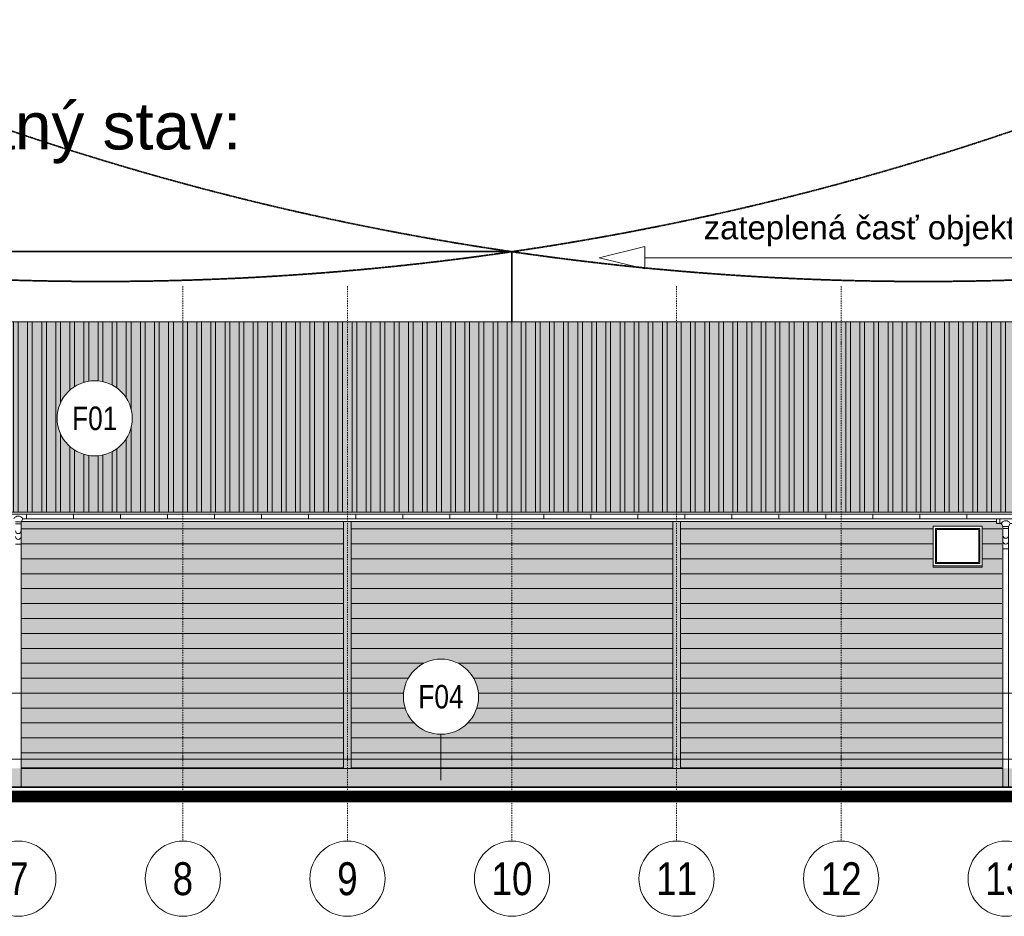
# Model space of a CAD drawing. Header units: millimetres. Extents: x -304119 to 197109, y 7818 to 249585.
# Tile 13 of 42: x -140940 to -120000, y 46537 to 65608. Entities that reach past the tile are written whole.
import ezdxf
from ezdxf.enums import TextEntityAlignment as Align

# ---------------------------------------------------------------- set-up
doc = ezdxf.new("R2010")
doc.units = ezdxf.units.MM
doc.set_wipeout_variables(frame=1)
for name, pattern in [('ACAD_ISO10W100', [18, 12, -3, 0, -3]), ('DASHDOT', [25.4, 12.7, -6.35, 0, -6.35]), ('Dashed', [19.05, 12.7, -6.35]), ('DOT', [6.35, 0, -6.35])]:
    doc.linetypes.add(name, pattern=pattern)
for name, color, linetype, lineweight in [('CAVNEJSI_POHLED', 252, 'Continuous', 5), ('CAVNITRNI_POHLED', 252, 'Continuous', 5), ('CKBUBLINY', 252, 'Continuous', 5), ('CKBUBLINY_POPIS', 252, 'Continuous', 5), ('CKRASTR', 252, 'DASHDOT', 5), ('CKRASTR_POPIS', 252, 'Continuous', 5), ('CKSTENY_POHLED', 252, 'Continuous', 5), ('CKSTENY_SKRYTE', 252, 'Dashed', 5), ('CKSTENY_SRAF', 252, 'Continuous', 5), ('CKSYMBOLY', 252, 'Continuous', 5), ('CKTEXTY_MALE', 252, 'Continuous', 5), ('CKTEXTY_STREDNI', 252, 'Continuous', 5), ('EL_BleskUz - bleskozvod', 3, 'ACAD_ISO10W100', 35)]:
    doc.layers.add(name, color=color, linetype=linetype, lineweight=lineweight)
doc.styles.get("Standard").update_dxf_attribs({"font": 'arial.ttf'})

# ---------------------------------------------------------------- blocks, each defined once
blk = doc.blocks.new('CK_GRID_DESC_A460A66B-2EDC-4BD0-90B6-661D6CF4EA7E')
at = {"layer": 'CKRASTR_POPIS'}
blk.add_circle((-4, 0), 4, dxfattribs=at)
at = {"layer": 'CKRASTR_POPIS', "width": 0.8}
blk.add_attdef('GRID_DESC', text='', height=3.5, dxfattribs=at).set_placement((-4, 0), align=Align.MIDDLE_CENTER)
blk = doc.blocks.new('*U31')
at = {"color": 0, "linetype": 'ByBlock', "lineweight": -2}
for p, q in [((-17537, 0), (17537, 0)), ((-3653, -165), (-3773, -165)), ((-3653, -208), (-3773, -208)), ((-3617, -100), (-3653, -165)), ((-3653, -165), (-3653, -234)), ((-3653, -165), (-3653, -357)), ((17437, -100), (-3617, -100)), ((-3653, -318), (-3653, -5662)), ((-3653, -644), (-3773, -644)), ((-3653, -5813), (-3653, -5662))]:
    blk.add_line(p, q, dxfattribs=at)
for centre, radius, start, end in [((-3713, -153), 109, 29.17, 150.83), ((-3713, -357), 60, 180, 0), ((-3713, -481), 60, 180, 0)]:
    blk.add_arc(centre, radius, start, end, dxfattribs=at)
blk = doc.blocks.new('*U30')
at = {"color": 0, "linetype": 'ByBlock', "lineweight": -2}
for p, q in [((-3558, 0), (3558, 0)), ((-3558, 0), (-3558, -97)), ((3558, 0), (3558, -97)), ((-3554, -100), (-3458, -100)), ((-3458, -100), (-3422, -165)), ((-3458, -100), (-3458, -100)), ((-3302, -165), (-3422, -165)), ((-3422, -165), (-3422, -265)), ((-3422, -165), (-3422, -357)), ((-3302, -208), (-3422, -208)), ((-3267, -100), (-3302, -165)), ((-3302, -165), (-3302, -234)), ((-3302, -165), (-3302, -357)), ((3458, -100), (-3267, -100)), ((3458, -100), (3554, -100)), ((-3422, -352), (-3422, -5562)), ((-3302, -318), (-3302, -5562)), ((-3302, -644), (-3422, -644)), ((-3422, -5562), (-3422, -5713)), ((-3302, -5713), (-3302, -5562))]:
    blk.add_line(p, q, dxfattribs=at)
at = {"color": 0, "linetype": 'ByBlock'}
for p, q in [((-3558, 0), (-3558, 0)), ((3558, 0), (3558, 0))]:
    blk.add_line(p, q, dxfattribs=at)
at = {"color": 0, "linetype": 'ByBlock', "lineweight": -2}
for centre, radius, start, end in [((-3554, -97), 3.23, 180.58, 269.42), ((-3362, -153), 109, 29.17, 150.83), ((3554, -97), 3.23, 270.58, 359.42), ((-3362, -357), 60, 180, 0), ((-3362, -481), 60, 180, 0)]:
    blk.add_arc(centre, radius, start, end, dxfattribs=at)
blk = doc.blocks.new('*U27')
at = {"color": 0, "linetype": 'ByBlock', "lineweight": -2}
for p, q in [((-1111.3, 0), (-867.8, 59.9)), ((-867.8, 59.9), (-867.8, -59.9)), ((-1111.3, 0), (-867.8, -59.9)), ((-867.8, 0), (-53, 0)), ((1111.3, 0), (159.1, 0)), ((159.1, 0), (-53, 0))]:
    blk.add_line(p, q, dxfattribs=at)
at = {"color": 0, "linetype": 'Continuous', "lineweight": -2, "flags": 8}
blk.add_attdef('SPÁD', text='', height=100, dxfattribs=at).set_placement((670.6, 80), align=Align.CENTER)
blk = doc.blocks.new('CK_BUBBLE_1_0_0_W')
at = {"color": 0, "linetype": 'ByBlock', "lineweight": -2, "transparency": 16777216, "width": 0.8}
blk.add_attdef('NUM1', text='', height=262.5, dxfattribs=at).set_placement((858174.801, 872352.868), align=Align.MIDDLE_CENTER)
at = {"color": 0, "linetype": 'DOT', "transparency": 16777216}
blk.add_wipeout([(1, 0), (1, 0.024), (0.999, 0.048), (0.997, 0.072), (0.995, 0.096), (0.993, 0.12), (0.99, 0.144), (0.986, 0.168), (0.982, 0.191), (0.977, 0.215), (0.971, 0.238), (0.965, 0.262), (0.959, 0.285), (0.951, 0.308), (0.944, 0.331), (0.936, 0.353), (0.927, 0.376), (0.917, 0.398), (0.908, 0.42), (0.897, 0.442), (0.886, 0.463), (0.875, 0.484), (0.863, 0.505), (0.851, 0.526), (0.838, 0.546), (0.824, 0.566), (0.81, 0.586), (0.796, 0.605), (0.781, 0.624), (0.766, 0.643), (0.75, 0.661), (0.734, 0.679), (0.718, 0.696), (0.701, 0.713), (0.683, 0.73), (0.666, 0.746), (0.647, 0.762), (0.629, 0.778), (0.61, 0.792), (0.591, 0.807), (0.571, 0.821), (0.551, 0.834), (0.531, 0.847), (0.51, 0.86), (0.49, 0.872), (0.468, 0.884), (0.447, 0.895), (0.425, 0.905), (0.403, 0.915), (0.381, 0.924), (0.359, 0.933), (0.336, 0.942), (0.314, 0.95), (0.291, 0.957), (0.268, 0.964), (0.244, 0.97), (0.221, 0.975), (0.197, 0.98), (0.174, 0.985), (0.15, 0.989), (0.126, 0.992), (0.102, 0.995), (0.078, 0.997), (0.054, 0.999), (0.03, 1), (0.006, 1), (-0.018, 1), (-0.042, 0.999), (-0.066, 0.998), (-0.09, 0.996), (-0.114, 0.993), (-0.138, 0.99), (-0.162, 0.987), (-0.185, 0.983), (-0.209, 0.978), (-0.233, 0.973), (-0.256, 0.967), (-0.279, 0.96), (-0.302, 0.953), (-0.325, 0.946), (-0.348, 0.938), (-0.37, 0.929), (-0.392, 0.92), (-0.414, 0.91), (-0.436, 0.9), (-0.458, 0.889), (-0.479, 0.878), (-0.5, 0.866), (-0.521, 0.854), (-0.541, 0.841), (-0.561, 0.828), (-0.581, 0.814), (-0.6, 0.8), (-0.619, 0.785), (-0.638, 0.77), (-0.657, 0.754), (-0.674, 0.738), (-0.692, 0.722), (-0.709, 0.705), (-0.726, 0.688), (-0.742, 0.67), (-0.758, 0.652), (-0.774, 0.634), (-0.789, 0.615), (-0.803, 0.596), (-0.817, 0.576), (-0.831, 0.556), (-0.844, 0.536), (-0.857, 0.516), (-0.869, 0.495), (-0.881, 0.474), (-0.892, 0.452), (-0.902, 0.431), (-0.913, 0.409), (-0.922, 0.387), (-0.931, 0.365), (-0.94, 0.342), (-0.948, 0.319), (-0.955, 0.296), (-0.962, 0.273), (-0.968, 0.25), (-0.974, 0.227), (-0.979, 0.203), (-0.984, 0.18), (-0.988, 0.156), (-0.991, 0.132), (-0.994, 0.108), (-0.996, 0.084), (-0.998, 0.06), (-0.999, 0.036), (-1, 0.012), (-1, -0.012), (-0.999, -0.036), (-0.998, -0.06), (-0.996, -0.084), (-0.994, -0.108), (-0.991, -0.132), (-0.988, -0.156), (-0.984, -0.18), (-0.979, -0.203), (-0.974, -0.227), (-0.968, -0.25), (-0.962, -0.273), (-0.955, -0.296), (-0.948, -0.319), (-0.94, -0.342), (-0.931, -0.365), (-0.922, -0.387), (-0.913, -0.409), (-0.902, -0.431), (-0.892, -0.452), (-0.881, -0.474), (-0.869, -0.495), (-0.857, -0.516), (-0.844, -0.536), (-0.831, -0.556), (-0.817, -0.576), (-0.803, -0.596), (-0.789, -0.615), (-0.774, -0.634), (-0.758, -0.652), (-0.742, -0.67), (-0.726, -0.688), (-0.709, -0.705), (-0.692, -0.722), (-0.674, -0.738), (-0.657, -0.754), (-0.638, -0.77), (-0.619, -0.785), (-0.6, -0.8), (-0.581, -0.814), (-0.561, -0.828), (-0.541, -0.841), (-0.521, -0.854), (-0.5, -0.866), (-0.479, -0.878), (-0.458, -0.889), (-0.436, -0.9), (-0.414, -0.91), (-0.392, -0.92), (-0.37, -0.929), (-0.348, -0.938), (-0.325, -0.946), (-0.302, -0.953), (-0.279, -0.96), (-0.256, -0.967), (-0.233, -0.973), (-0.209, -0.978), (-0.185, -0.983), (-0.162, -0.987), (-0.138, -0.99), (-0.114, -0.993), (-0.09, -0.996), (-0.066, -0.998), (-0.042, -0.999), (-0.018, -1), (0.006, -1), (0.03, -1), (0.054, -0.999), (0.078, -0.997), (0.102, -0.995), (0.126, -0.992), (0.15, -0.989), (0.174, -0.985), (0.197, -0.98), (0.221, -0.975), (0.244, -0.97), (0.268, -0.964), (0.291, -0.957), (0.314, -0.95), (0.336, -0.942), (0.359, -0.933), (0.381, -0.924), (0.403, -0.915), (0.425, -0.905), (0.447, -0.895), (0.468, -0.884), (0.49, -0.872), (0.51, -0.86), (0.531, -0.847), (0.551, -0.834), (0.571, -0.821), (0.591, -0.807), (0.61, -0.792), (0.629, -0.778), (0.647, -0.762), (0.666, -0.746), (0.683, -0.73), (0.701, -0.713), (0.718, -0.696), (0.734, -0.679), (0.75, -0.661), (0.766, -0.643), (0.781, -0.624), (0.796, -0.605), (0.81, -0.586), (0.824, -0.566), (0.838, -0.546), (0.851, -0.526), (0.863, -0.505), (0.875, -0.484), (0.886, -0.463), (0.897, -0.442), (0.908, -0.42), (0.917, -0.398), (0.927, -0.376), (0.936, -0.353), (0.944, -0.331), (0.951, -0.308), (0.959, -0.285), (0.965, -0.262), (0.971, -0.238), (0.977, -0.215), (0.982, -0.191), (0.986, -0.168), (0.99, -0.144), (0.993, -0.12), (0.995, -0.096), (0.997, -0.072), (0.999, -0.048), (1, -0.024)], dxfattribs=at)
at = {"color": 0, "linetype": 'ByBlock', "lineweight": -2, "transparency": 16777216}
blk.add_circle((0, 0), 1, dxfattribs=at)
blk = doc.blocks.new('*U42')
at = {"color": 0, "linetype": 'ByBlock', "lineweight": -2}
for points in [[(0, 0), (1040, 0), (1040, 840), (0, 840)], [(50, 50), (990, 50), (990, 790), (50, 790)]]:
    blk.add_lwpolyline(points, close=True, dxfattribs=at)
for points in [[(280, 770), (70, 770), (70, 610)], [(300, 770), (280, 770)], [(357, 770), (300, 770)], [(377, 770), (357, 770)], [(510, 770), (377, 770)], [(530, 770), (510, 770)], [(663, 770), (530, 770)], [(683, 770), (663, 770)], [(740, 770), (683, 770)], [(760, 770), (740, 770)], [(970, 610), (970, 770), (760, 770)], [(70, 610), (70, 590)], [(70, 590), (70, 548)], [(70, 548), (70, 528)], [(70, 528), (70, 430)], [(70, 430), (70, 410)], [(970, 590), (970, 610)], [(970, 548), (970, 590)], [(970, 528), (970, 548)], [(970, 430), (970, 528)], [(970, 410), (970, 430)], [(70, 410), (70, 312)], [(70, 312), (70, 292)], [(70, 292), (70, 250)], [(70, 250), (70, 230)], [(70, 230), (70, 70)], [(760, 70), (970, 70), (970, 230)], [(970, 312), (970, 410)], [(970, 292), (970, 312)], [(970, 250), (970, 292)], [(970, 230), (970, 250)], [(70, 70), (280, 70)], [(280, 70), (300, 70)], [(300, 70), (357, 70)], [(357, 70), (377, 70)], [(377, 70), (510, 70)], [(510, 70), (530, 70)], [(530, 70), (663, 70)], [(663, 70), (683, 70)], [(683, 70), (740, 70)], [(740, 70), (760, 70)]]:
    blk.add_lwpolyline(points, dxfattribs=at)
blk = doc.blocks.new('*U43')
at = {"color": 0, "linetype": 'ByBlock', "lineweight": -2}
blk.add_lwpolyline([(0, 0), (1040, 0), (1040, -30), (0, -30), (0, 0)], dxfattribs=at)

msp = doc.modelspace()

# ---------------------------------------------------------------- hatches: boundary and pattern name
at = {"layer": 'CKSTENY_SRAF', "linetype": 'ByBlock', "lineweight": 5, "ltscale": 0.2}
msp.add_hatch(color=252, dxfattribs=at).paths.add_polyline_path([(-163050.07651, 59181.42303), (-163050.07651, 55133.47076), (-119720.07651, 55133.47076), (-119720.07651, 59181.42303)])
h = msp.add_hatch(dxfattribs=at)
h.set_pattern_fill('ZDIVO-OBECNE', color=252, scale=100, angle=225, style=0)
h.set_pattern_definition([(270, (-2367872.75, -1580721.76), (300, -6e-14), []), (270, (-2367972.75, -1580821.76), (300, -6e-14), [])])
h.paths.add_polyline_path([(-163050.07651, 59181.42303), (-163050.07651, 55133.47076), (-119720.07651, 55133.47076), (-119720.07651, 59181.42303)])
h = msp.add_hatch(color=252, dxfattribs=at)
h.paths.add_polyline_path([(-140910.07551, 49681.42397), (-120030.07551, 49681.42397), (-120030.07551, 54933.47076), (-140910.07551, 54933.47076)])
h.paths.add_polyline_path([(-121513.49252, 54834.27787), (-120471.21518, 54834.27787), (-120471.21518, 53964.27787), (-121513.49252, 53964.27787)])
at = {"layer": 'CKSTENY_SRAF', "lineweight": 5}
h = msp.add_hatch(dxfattribs=at)
h.set_pattern_fill('HELUZ FAM NA SBC (50_44_38)', color=252, scale=100, angle=135, style=0)
h.set_pattern_definition([(180, (-2343232.75, -1583523.24), (-4e-14, -317.5), [])])
h.paths.add_polyline_path([(-140910.07551, 54933.47076), (-134070.07551, 54933.47076), (-134070.07551, 49581.42397), (-140910.07551, 49581.42397)])
h = msp.add_hatch(dxfattribs=at)
h.set_pattern_fill('HELUZ FAM NA SBC (50_44_38)', color=252, scale=100, angle=135, style=0)
h.set_pattern_definition([(180, (-2336212.75, -1583523.24), (-4e-14, -317.5), [])])
h.paths.add_polyline_path([(-133890.07651, 54933.47076), (-127050.07651, 54933.47076), (-127050.07651, 49581.42397), (-133890.07651, 49581.42397)])
h = msp.add_hatch(dxfattribs=at)
h.set_pattern_fill('HELUZ FAM NA SBC (50_44_38)', color=252, scale=100, angle=135, style=0)
h.set_pattern_definition([(180, (-2329212.75, -1583523.24), (-4e-14, -317.5), [])])
h.paths.add_polyline_path([(-126890.07651, 54933.47076), (-120050.07651, 54933.47076), (-120050.07651, 49581.42397), (-126890.07651, 49581.42397)])
h.paths.add_polyline_path([(-121512.35385, 54834.27787), (-120470.07651, 54834.27787), (-120470.07651, 53964.27787), (-121512.35385, 53964.27787)])
h = msp.add_hatch(dxfattribs=at)
h.set_pattern_fill('BOURANE_KCE', color=252, scale=100, style=0)
h.set_pattern_definition([(0, (-2367872.75, -1580184), (762, 760), [63.5, -698.5]), (0, (-2367872.75, -1580438), (762, 760), [63.5, -698.5]), (0, (-2367872.75, -1580692), (762, 760), [63.5, -698.5]), (90, (-2367841, -1580721.75), (762, -3e-13), [61.5405, -4498.4595]), (90, (-2367079, -1579961.75), (762, -3e-13), [61.5405, -4498.4595]), (90, (-2366317, -1579201.75), (762, -3e-13), [61.5405, -4498.4595]), (90, (-2365555, -1578441.75), (762, -3e-13), [61.5405, -4498.4595]), (90, (-2364793, -1577681.75), (762, -3e-13), [61.5405, -4498.4595]), (90, (-2364031, -1576921.75), (762, -3e-13), [61.5405, -4498.4595]), (90, (-2367841, -1580469.7), (762, -3e-13), [63.5, -4496.5]), (90, (-2367079, -1579709.7), (762, -3e-13), [63.5, -4496.5]), (90, (-2366317, -1578949.7), (762, -3e-13), [63.5, -4496.5]), (90, (-2365555, -1578189.7), (762, -3e-13), [63.5, -4496.5]), (90, (-2364793, -1577429.7), (762, -3e-13), [63.5, -4496.5]), (90, (-2364031, -1576669.7), (762, -3e-13), [63.5, -4496.5]), (90, (-2367841, -1580215.7), (762, -3e-13), [63.5, -4496.5]), (90, (-2367079, -1579455.7), (762, -3e-13), [63.5, -4496.5]), (90, (-2366317, -1578695.7), (762, -3e-13), [63.5, -4496.5]), (90, (-2365555, -1577935.7), (762, -3e-13), [63.5, -4496.5]), (90, (-2364793, -1577175.7), (762, -3e-13), [63.5, -4496.5]), (90, (-2364031, -1576415.7), (762, -3e-13), [63.5, -4496.5]), (90, (-2367587, -1580215.7), (762, -3e-13), [63.5, -4496.5]), (90, (-2366825, -1579455.7), (762, -3e-13), [63.5, -4496.5]), (90, (-2366063, -1578695.7), (762, -3e-13), [63.5, -4496.5]), (90, (-2365301, -1577935.7), (762, -3e-13), [63.5, -4496.5]), (90, (-2364539, -1577175.7), (762, -3e-13), [63.5, -4496.5]), (90, (-2363777, -1576415.7), (762, -3e-13), [63.5, -4496.5]), (90, (-2367333, -1580215.7), (762, -3e-13), [63.5, -4496.5]), (90, (-2366571, -1579455.7), (762, -3e-13), [63.5, -4496.5]), (90, (-2365809, -1578695.7), (762, -3e-13), [63.5, -4496.5]), (90, (-2365047, -1577935.7), (762, -3e-13), [63.5, -4496.5]), (90, (-2364285, -1577175.7), (762, -3e-13), [63.5, -4496.5]), (90, (-2363523, -1576415.7), (762, -3e-13), [63.5, -4496.5]), (0, (-2367618.75, -1580184), (762, 760), [63.5, -698.5]), (0, (-2367364.75, -1580184), (762, 760), [63.5, -698.5]), (0, (-2367745.75, -1580311), (762, 760), [63.5, -698.5]), (0, (-2367491.75, -1580311), (762, 760), [63.5, -698.5]), (0, (-2367618.75, -1580438), (762, 760), [63.5, -698.5]), (0, (-2367364.75, -1580438), (762, 760), [63.5, -698.5]), (0, (-2367745.75, -1580565), (762, 760), [63.5, -698.5]), (0, (-2367491.75, -1580565), (762, 760), [63.5, -698.5]), (0, (-2367618.75, -1580692), (762, 760), [63.5, -698.5]), (0, (-2367364.75, -1580692), (762, 760), [63.5, -698.5]), (90, (-2367714, -1580596.7), (762, -3e-13), [63.5, -4496.5]), (90, (-2366952, -1579836.7), (762, -3e-13), [63.5, -4496.5]), (90, (-2366190, -1579076.7), (762, -3e-13), [63.5, -4496.5]), (90, (-2365428, -1578316.7), (762, -3e-13), [63.5, -4496.5]), (90, (-2364666, -1577556.7), (762, -3e-13), [63.5, -4496.5]), (90, (-2363904, -1576796.7), (762, -3e-13), [63.5, -4496.5]), (90, (-2367714, -1580342.7), (762, -3e-13), [63.5, -4496.5]), (90, (-2366952, -1579582.7), (762, -3e-13), [63.5, -4496.5]), (90, (-2366190, -1578822.7), (762, -3e-13), [63.5, -4496.5]), (90, (-2365428, -1578062.7), (762, -3e-13), [63.5, -4496.5]), (90, (-2364666, -1577302.7), (762, -3e-13), [63.5, -4496.5]), (90, (-2363904, -1576542.7), (762, -3e-13), [63.5, -4496.5]), (90, (-2367587, -1580721.75), (762, -3e-13), [61.5405, -4498.4595]), (90, (-2366825, -1579961.75), (762, -3e-13), [61.5405, -4498.4595]), (90, (-2366063, -1579201.75), (762, -3e-13), [61.5405, -4498.4595]), (90, (-2365301, -1578441.75), (762, -3e-13), [61.5405, -4498.4595]), (90, (-2364539, -1577681.75), (762, -3e-13), [61.5405, -4498.4595]), (90, (-2363777, -1576921.75), (762, -3e-13), [61.5405, -4498.4595]), (90, (-2367587, -1580469.7), (762, -3e-13), [63.5, -4496.5]), (90, (-2366825, -1579709.7), (762, -3e-13), [63.5, -4496.5]), (90, (-2366063, -1578949.7), (762, -3e-13), [63.5, -4496.5]), (90, (-2365301, -1578189.7), (762, -3e-13), [63.5, -4496.5]), (90, (-2364539, -1577429.7), (762, -3e-13), [63.5, -4496.5]), (90, (-2363777, -1576669.7), (762, -3e-13), [63.5, -4496.5]), (90, (-2367460, -1580596.7), (762, -3e-13), [63.5, -4496.5]), (90, (-2366698, -1579836.7), (762, -3e-13), [63.5, -4496.5]), (90, (-2365936, -1579076.7), (762, -3e-13), [63.5, -4496.5]), (90, (-2365174, -1578316.7), (762, -3e-13), [63.5, -4496.5]), (90, (-2364412, -1577556.7), (762, -3e-13), [63.5, -4496.5]), (90, (-2363650, -1576796.7), (762, -3e-13), [63.5, -4496.5]), (90, (-2367460, -1580342.7), (762, -3e-13), [63.5, -4496.5]), (90, (-2366698, -1579582.7), (762, -3e-13), [63.5, -4496.5]), (90, (-2365936, -1578822.7), (762, -3e-13), [63.5, -4496.5]), (90, (-2365174, -1578062.7), (762, -3e-13), [63.5, -4496.5]), (90, (-2364412, -1577302.7), (762, -3e-13), [63.5, -4496.5]), (90, (-2363650, -1576542.7), (762, -3e-13), [63.5, -4496.5]), (90, (-2367333, -1580721.75), (762, -3e-13), [61.5405, -4498.4595]), (90, (-2366571, -1579961.75), (762, -3e-13), [61.5405, -4498.4595]), (90, (-2365809, -1579201.75), (762, -3e-13), [61.5405, -4498.4595]), (90, (-2365047, -1578441.75), (762, -3e-13), [61.5405, -4498.4595]), (90, (-2364285, -1577681.75), (762, -3e-13), [61.5405, -4498.4595]), (90, (-2363523, -1576921.75), (762, -3e-13), [61.5405, -4498.4595]), (90, (-2367333, -1580469.7), (762, -3e-13), [63.5, -4496.5]), (90, (-2366571, -1579709.7), (762, -3e-13), [63.5, -4496.5]), (90, (-2365809, -1578949.7), (762, -3e-13), [63.5, -4496.5]), (90, (-2365047, -1578189.7), (762, -3e-13), [63.5, -4496.5]), (90, (-2364285, -1577429.7), (762, -3e-13), [63.5, -4496.5]), (90, (-2363523, -1576669.7), (762, -3e-13), [63.5, -4496.5]), (0, (-2367745.75, -1580057), (762, 760), [63.5, -698.5]), (0, (-2367491.75, -1580057), (762, 760), [63.5, -698.5]), (90, (-2367714, -1580088.7), (762, -3e-13), [63.5, -4496.5]), (90, (-2366952, -1579328.7), (762, -3e-13), [63.5, -4496.5]), (90, (-2366190, -1578568.7), (762, -3e-13), [63.5, -4496.5]), (90, (-2365428, -1577808.7), (762, -3e-13), [63.5, -4496.5]), (90, (-2364666, -1577048.7), (762, -3e-13), [63.5, -4496.5]), (90, (-2363904, -1576288.7), (762, -3e-13), [63.5, -4496.5]), (90, (-2367460, -1580088.7), (762, -3e-13), [63.5, -4496.5]), (90, (-2366698, -1579328.7), (762, -3e-13), [63.5, -4496.5]), (90, (-2365936, -1578568.7), (762, -3e-13), [63.5, -4496.5]), (90, (-2365174, -1577808.7), (762, -3e-13), [63.5, -4496.5]), (90, (-2364412, -1577048.7), (762, -3e-13), [63.5, -4496.5]), (90, (-2363650, -1576288.7), (762, -3e-13), [63.5, -4496.5]), (0, (-2367237.75, -1580057), (762, 760), [63.5, -698.5]), (0, (-2367237.75, -1580311), (762, 760), [63.5, -698.5]), (0, (-2367237.75, -1580565), (762, 760), [63.5, -698.5]), (90, (-2367206, -1580596.7), (762, -3e-13), [63.5, -4496.5]), (90, (-2366444, -1579836.7), (762, -3e-13), [63.5, -4496.5]), (90, (-2365682, -1579076.7), (762, -3e-13), [63.5, -4496.5]), (90, (-2364920, -1578316.7), (762, -3e-13), [63.5, -4496.5]), (90, (-2364158, -1577556.7), (762, -3e-13), [63.5, -4496.5]), (90, (-2363396, -1576796.7), (762, -3e-13), [63.5, -4496.5]), (90, (-2367206, -1580342.7), (762, -3e-13), [63.5, -4496.5]), (90, (-2366444, -1579582.7), (762, -3e-13), [63.5, -4496.5]), (90, (-2365682, -1578822.7), (762, -3e-13), [63.5, -4496.5]), (90, (-2364920, -1578062.7), (762, -3e-13), [63.5, -4496.5]), (90, (-2364158, -1577302.7), (762, -3e-13), [63.5, -4496.5]), (90, (-2363396, -1576542.7), (762, -3e-13), [63.5, -4496.5]), (90, (-2367206, -1580088.7), (762, -3e-13), [63.5, -4496.5]), (90, (-2366444, -1579328.7), (762, -3e-13), [63.5, -4496.5]), (90, (-2365682, -1578568.7), (762, -3e-13), [63.5, -4496.5]), (90, (-2364920, -1577808.7), (762, -3e-13), [63.5, -4496.5]), (90, (-2364158, -1577048.7), (762, -3e-13), [63.5, -4496.5]), (90, (-2363396, -1576288.7), (762, -3e-13), [63.5, -4496.5])])
h.paths.add_polyline_path([(-162220.07651, 49681.42397), (-162220.07651, 49281.42397), (-119720.07651, 49281.42397), (-119720.07651, 49681.42397)])

# ---------------------------------------------------------------- linework, layer by layer
at = {"layer": 'CAVNEJSI_POHLED', "color": 252, "lineweight": 5}
for p, q in [((-140794.58134, 54994.30427), (-140794.58134, 55094.30427)), ((-139794.58134, 54994.30427), (-139794.58134, 55094.30427)), ((-138794.58134, 54994.30427), (-138794.58134, 55094.30427)), ((-137794.58134, 54994.30427), (-137794.58134, 55094.30427)), ((-136794.58134, 54994.30427), (-136794.58134, 55094.30427)), ((-135794.58134, 54994.30427), (-135794.58134, 55094.30427)), ((-134794.58134, 54994.30427), (-134794.58134, 55094.30427)), ((-133794.58134, 54994.30427), (-133794.58134, 55094.30427)), ((-132794.58134, 54994.30427), (-132794.58134, 55094.30427)), ((-131794.58134, 54994.30427), (-131794.58134, 55094.30427)), ((-130794.58134, 54994.30427), (-130794.58134, 55094.30427)), ((-129794.58134, 54994.30427), (-129794.58134, 55094.30427)), ((-128794.58134, 54994.30427), (-128794.58134, 55094.30427)), ((-127794.58134, 54994.30427), (-127794.58134, 55094.30427)), ((-126794.58134, 54994.30427), (-126794.58134, 55094.30427)), ((-125794.58134, 54994.30427), (-125794.58134, 55094.30427)), ((-124794.58134, 54994.30427), (-124794.58134, 55094.30427)), ((-123794.58134, 54994.30427), (-123794.58134, 55094.30427)), ((-122794.58134, 54994.30427), (-122794.58134, 55094.30427)), ((-121794.58134, 54994.30427), (-121794.58134, 55094.30427)), ((-120794.58134, 54994.30427), (-120794.58134, 55094.30427)), ((-120095.75222, 54894.30427), (-120095.75222, 54994.30427))]:
    msp.add_line(p, q, dxfattribs=at)
at = {"layer": 'CKRASTR', "color": 252, "lineweight": 5, "ltscale": 2}
for p, q in [((-137470.07651, 59940.53352), (-137470.07651, 48137.27788)), ((-133970.07651, 59940.53352), (-133970.07651, 48137.27788)), ((-130470.07651, 59940.53352), (-130470.07651, 48137.27788)), ((-126970.07651, 59940.53352), (-126970.07651, 48137.27788)), ((-123470.07651, 59940.53352), (-123470.07651, 48137.27788))]:
    msp.add_line(p, q, dxfattribs=at)
at = {"layer": 'CKSTENY_POHLED', "color": 252, "lineweight": 5}
for p, q in [((-119720.07651, 59181.42303), (-163050.07651, 59181.42303)), ((-119720.07651, 55133.47076), (-163050.07651, 55133.47076)), ((-120165.28056, 54933.47076), (-140907.86789, 54933.47076)), ((-134050.07651, 49681.42397), (-134050.07651, 54933.47076)), ((-133890.07651, 49681.42397), (-133890.07651, 54933.47076)), ((-127050.07651, 49681.42397), (-127050.07651, 54933.47076)), ((-126890.07651, 49681.42397), (-126890.07651, 54933.47076)), ((-120030.07551, 49681.42397), (-140910.07551, 49681.42397)), ((-166785.98936, 49281.42397), (-93025.50761, 49281.42397))]:
    msp.add_line(p, q, dxfattribs=at)
at = {"layer": 'CKSTENY_SKRYTE', "color": 252, "lineweight": 5}
for p, q in [((-119720.07651, 51281.42397), (-162220.07651, 51281.42397)), ((-119720.07651, 49881.42397), (-162220.07651, 49881.42397))]:
    msp.add_line(p, q, dxfattribs=at)
at = {"layer": 'CKSTENY_SRAF', "color": 252, "lineweight": 5, "const_width": 250}
msp.add_lwpolyline([(-166785.98936, 49087.13406), (-93014.72271, 49087.13406)], dxfattribs=at)
at = {"layer": 'EL_BleskUz - bleskozvod', "ltscale": 0.25}
for p, q in [((-147970.07651, 60681.42303), (-130473.41067, 60681.42303)), ((-130473.41067, 59181.42303), (-130473.41067, 60681.42303)), ((-304119.25408, 49281.42397), (-48175.69389, 49281.42397))]:
    msp.add_line(p, q, dxfattribs=at)
at = {"layer": 'EL_BleskUz - bleskozvod'}
for centre in [(-139221.74359, 120040.2191), (-121725.07775, 120040.2191)]:
    msp.add_circle(centre, 60000, dxfattribs=at)

# ---------------------------------------------------------------- block references
at = {"layer": 'CAVNEJSI_POHLED', "color": 252, "lineweight": 5}
for name, p in [('*U31', (-137257.32893, 55094.30427)), ('*U30', (-116607.67853, 54994.30427)), ('*U42', (-121512.35385, 53994.27787))]:
    msp.add_blockref(name, p, dxfattribs=at)
at = {"layer": 'CAVNITRNI_POHLED', "color": 252, "lineweight": 5, "xscale": -1}
msp.add_blockref('*U43', (-120472.35385, 53994.27787), dxfattribs=at)
at = {"layer": 'CKRASTR_POPIS', "color": 252, "lineweight": 5, "xscale": 199.98, "yscale": 199.98, "zscale": 199.98}
for p, values in [((-140170.15651, 47337.35788), {'GRID_DESC': '7'}), ((-136670.15651, 47337.35788), {'GRID_DESC': '8'}), ((-133170.15651, 47337.35788), {'GRID_DESC': '9'}), ((-129670.15651, 47337.35788), {'GRID_DESC': '10'}), ((-126170.15651, 47337.35788), {'GRID_DESC': '11'}), ((-122670.15651, 47337.35788), {'GRID_DESC': '12'}), ((-119170.15651, 47337.35788), {'GRID_DESC': '13'})]:
    msp.add_blockref('CK_GRID_DESC_A460A66B-2EDC-4BD0-90B6-661D6CF4EA7E', p, dxfattribs=at).add_auto_attribs(values)
at = {"layer": 'CKSYMBOLY', "color": 252, "lineweight": 5, "xscale": 3.9996, "yscale": 3.9996, "zscale": 3.9996}
msp.add_blockref('*U27', (-124172.06313, 60546.23282), dxfattribs=at)

# ---------------------------------------------------------------- texts
at = {"layer": 'CKTEXTY_MALE', "color": 252, "lineweight": 5, "insert": (-119376.61248, 61436.52969), "char_height": 499.95, "width": 7695.6293503, "attachment_point": 3}
msp.add_mtext('zateplená časť objektu', dxfattribs=at)
at = {"layer": 'CKTEXTY_STREDNI', "color": 252, "lineweight": 5, "insert": (-167899.39764, 63848.80508), "char_height": 1000, "width": 33850.0166206, "attachment_point": 1}
msp.add_mtext('\\pi-3000,l3000,t3000;POHĽAD SEVEROVÝCHODNÝ - navrhovaný stav:', dxfattribs=at)

# ---------------------------------------------------------------- next in the draw order: block references
at = {"layer": 'CKBUBLINY', "color": 252, "lineweight": 5}
ref = msp.add_blockref('CK_BUBBLE_1_0_0_W', (-139344.66132, 57129.2734), dxfattribs=dict(at, xscale=799.8, yscale=799.8, zscale=799.8))
ref.add_attrib('NUM1', 'F01', dxfattribs={"layer": 'CKBUBLINY_POPIS', "height": 499.875, "width": 0.8}).set_placement((-139344.66132, 57129.2734), align=Align.MIDDLE_CENTER)
ref = msp.add_blockref('CK_BUBBLE_1_0_0_W', (-131980.84235, 51208.69806), dxfattribs=dict(at, xscale=799.8, yscale=799.8, zscale=799.8))
ref.add_attrib('NUM1', 'F04', dxfattribs={"layer": 'CKBUBLINY_POPIS', "height": 499.875, "width": 0.8}).set_placement((-131980.84235, 51208.69806), align=Align.MIDDLE_CENTER)

# ---------------------------------------------------------------- next in the draw order: linework, layer by layer
msp.add_line((-131980.84235, 50408.89806), (-131980.84235, 49434.61933), dxfattribs=at)
at = {"layer": 'EL_BleskUz - bleskozvod'}
msp.add_circle((-198907.15901, 109281.42397), 60000, dxfattribs=at)

doc.saveas('drawing.dxf')
